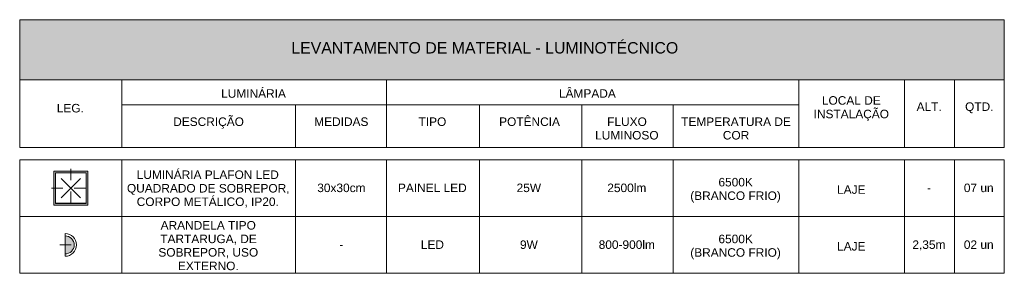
# Model space of a CAD drawing. Header units: metres. Extents: x -8.8 to 33.4, y -18.2 to 5.5.
# Tile 37 of 37: x 24.7 to 33.4, y -0.9 to 1.3. Entities that reach past the tile are written whole.
import ezdxf

# ---------------------------------------------------------------- set-up
doc = ezdxf.new("R2010")
doc.units = ezdxf.units.M
doc.linetypes.add('Projeção', pattern=[0.003969, 0.002381, -0.001587])
doc.layers.add('A-DETL', color=7, linetype='Continuous', lineweight=5, true_color=0x00a600)
for name, color, linetype, lineweight in [('A-DETL-GENF', 7, 'Continuous', 5), ('A-FLOR-OVHD', 7, 'Projeção', 5), ('G-ANNO-TEXT', 7, 'Continuous', 9)]:
    doc.layers.add(name, color=color, linetype=linetype, lineweight=lineweight)
doc.styles.add('Arial', font='arial.ttf', dxfattribs={"height": 0.1})
doc.styles.add('Arial_1', font='arial.ttf', dxfattribs={"height": 0.075})

msp = doc.modelspace()

# ---------------------------------------------------------------- hatches: boundary and pattern name
at = {"layer": 'A-DETL-GENF', "true_color": 0xb6b6b6}
msp.add_hatch(color=253, dxfattribs=at).paths.add_polyline_path([(33.3759, 0.7898), (33.3759, 1.3179), (24.7059, 1.3179), (24.7059, 0.7898)])
at = {"layer": 'A-DETL-GENF', "true_color": 0x408080}
h = msp.add_hatch(color=137, dxfattribs=at)
h.paths.add_polyline_path([(25.0059, -0.3149), (25.3059, -0.3149), (25.3059, -0.0149), (25.0059, -0.0149), (25.0059, -0.2974)])
h.paths.add_polyline_path([(25.0209, -0.2999), (25.0209, -0.0299), (25.2909, -0.0299), (25.2909, -0.2999)])
msp.add_hatch(color=137, dxfattribs=at).paths.add_polyline_path([(25.1059, -0.7449), (25.1266, -0.7421), (25.1459, -0.7341), (25.1624, -0.7214), (25.1751, -0.7049), (25.1831, -0.6856), (25.1859, -0.6649), (25.1831, -0.6442), (25.1751, -0.6249), (25.1624, -0.6083), (25.1459, -0.5956), (25.1266, -0.5876), (25.1059, -0.5849)])

# ---------------------------------------------------------------- linework, layer by layer
at = {"layer": 'A-DETL', "color": 7}
for p, q in [((33.3759, 1.3179), (24.7059, 1.3179)), ((24.7059, 1.3179), (24.7059, 0.7898)), ((33.3759, 0.7898), (33.3759, 1.3179)), ((24.7059, 0.7898), (33.3759, 0.7898)), ((24.7059, 0.7898), (24.7059, 0.1939)), ((24.7059, 0.7898), (27.9359, 0.7898)), ((25.6059, 0.1939), (25.6059, 0.7898)), ((27.9359, 0.7898), (27.9359, 0.1939)), ((31.5659, 0.7898), (31.5659, 0.1939)), ((32.4959, 0.7898), (32.4959, 0.1939)), ((32.9359, 0.7898), (32.9359, 0.1939)), ((32.9359, 0.7898), (32.9359, 0.1939)), ((32.9359, 0.7898), (33.3759, 0.7898)), ((33.3759, 0.7898), (33.3759, 0.1939)), ((25.6059, 0.5698), (31.5659, 0.5698)), ((27.1359, 0.5698), (27.1359, 0.1939)), ((28.7559, 0.5698), (28.7559, 0.1939)), ((29.6559, 0.5698), (29.6559, 0.1939)), ((30.4609, 0.5698), (30.4609, 0.1939)), ((24.7059, 0.1939), (32.9359, 0.1939)), ((32.9359, 0.1939), (33.3759, 0.1939)), ((24.7059, -0.9149), (24.7059, 0.0851)), ((24.7059, 0.0851), (32.9359, 0.0851)), ((25.6059, 0.0851), (25.6059, -0.9149)), ((27.1359, 0.0851), (27.1359, -0.9149)), ((27.9359, 0.0851), (27.9359, -0.9149)), ((28.7559, 0.0851), (28.7559, -0.9149)), ((29.6559, 0.0851), (29.6559, -0.9149)), ((30.4609, 0.0851), (30.4609, -0.9149)), ((31.5659, 0.0851), (31.5659, -0.9149)), ((32.4959, 0.0851), (32.4959, -0.9149)), ((32.9359, 0.0851), (32.9359, -0.9149)), ((32.9359, 0.0851), (32.9359, -0.9149)), ((32.9359, 0.0851), (33.3759, 0.0851)), ((33.3759, 0.0851), (33.3759, -0.9149)), ((25.3059, -0.0149), (25.0059, -0.0149)), ((25.0059, -0.0149), (25.0059, -0.3149)), ((25.2909, -0.0299), (25.0209, -0.0299)), ((25.0209, -0.0299), (25.0209, -0.2974)), ((25.2909, -0.2974), (25.2909, -0.0299)), ((25.3059, -0.3149), (25.3059, -0.0149)), ((25.0059, -0.3149), (25.3059, -0.3149)), ((25.0209, -0.2999), (25.0209, -0.2974)), ((25.0209, -0.2974), (25.2909, -0.2974)), ((25.2909, -0.2999), (25.0209, -0.2999)), ((25.2909, -0.2974), (25.2909, -0.2999)), ((32.9359, -0.4149), (24.7059, -0.4149)), ((32.9359, -0.4149), (33.3759, -0.4149)), ((25.1059, -0.7649), (25.1059, -0.5649)), ((25.1059, -0.5849), (25.1059, -0.7449)), ((32.9359, -0.9149), (24.7059, -0.9149)), ((32.9359, -0.9149), (33.3759, -0.9149))]:
    msp.add_line(p, q, dxfattribs=at)
at = {"layer": 'A-DETL', "color": 8, "linetype": 'Projeção', "true_color": 0x808080}
for p, q in [((25.1559, 0.0051), (25.1559, -0.3349)), ((24.9859, -0.1649), (25.3259, -0.1649))]:
    msp.add_line(p, q, dxfattribs=at)
at = {"layer": 'A-DETL', "color": 8, "true_color": 0x808080}
for p, q in [((25.2409, -0.0799), (25.0709, -0.2499)), ((25.2409, -0.2499), (25.0709, -0.0799))]:
    msp.add_line(p, q, dxfattribs=at)
at = {"layer": 'A-DETL', "color": 7}
for radius in [0.1, 0.08]:
    msp.add_arc((25.1059, -0.6649), radius, 270, 90, dxfattribs=at)
at = {"layer": 'A-FLOR-OVHD'}
msp.add_line((25.0596, -0.6649), (25.2596, -0.6649), dxfattribs=at)

# ---------------------------------------------------------------- texts
at = {"layer": 'G-ANNO-TEXT', "attachment_point": 1}
for s, insert, char_height, width, style in [('LEVANTAMENTO DE MATERIAL - LUMINOTÉCNICO', (27.0975, 1.1202), 0.1, 4.196834, 'Arial'), ('LUMINÁRIA', (26.4796, 0.7057), 0.075, 0.697468, 'Arial_1'), ('LÂMPADA', (29.4543, 0.7057), 0.075, 0.609283, 'Arial_1'), ('LOCAL DE ', (31.7695, 0.6444), 0.075, 0.669409, 'Arial_1'), ('LEG.', (25.0323, 0.5764), 0.075, 0.292616, 'Arial_1'), ('INSTALAÇÃO', (31.6967, 0.5253), 0.075, 0.805696, 'Arial_1'), ('ALT.', (32.6037, 0.5899), 0.075, 0.268565, 'Arial_1'), ('QTD.', (33.0305, 0.5899), 0.075, 0.304641, 'Arial_1'), ('DESCRIÇÃO', (26.0575, 0.4573), 0.075, 0.757595, 'Arial_1'), ('MEDIDAS', (27.2993, 0.4573), 0.075, 0.581223, 'Arial_1'), ('TIPO', (28.218, 0.4573), 0.075, 0.296624, 'Arial_1'), ('POTÊNCIA', (28.9276, 0.4573), 0.075, 0.649367, 'Arial_1'), ('FLUXO ', (29.8789, 0.4573), 0.075, 0.464979, 'Arial_1'), ('TEMPERATURA DE ', (30.5303, 0.4573), 0.075, 1.174472, 'Arial_1'), ('LUMINOSO', (29.7731, 0.3382), 0.075, 0.685443, 'Arial_1'), ('COR', (30.8974, 0.3382), 0.075, 0.284599, 'Arial_1'), ('LUMINÁRIA PLAFON LED ', (25.7362, -0.0094), 0.075, 1.567299, 'Arial_1'), ('6500K', (30.8587, -0.075), 0.075, 0.372785, 'Arial_1'), ('QUADRADO DE SOBREPOR, ', (25.6502, -0.1285), 0.075, 1.779746, 'Arial_1'), ('30x30cm', (27.3259, -0.125), 0.075, 0.517088, 'Arial_1'), ('PAINEL LED', (28.0365, -0.125), 0.075, 0.737552, 'Arial_1'), ('25W', (29.0814, -0.125), 0.075, 0.272574, 'Arial_1'), ('2500lm', (29.88, -0.125), 0.075, 0.424894, 'Arial_1'), ('LAJE', (31.9032, -0.14), 0.075, 0.304641, 'Arial_1'), ('-', (32.6954, -0.125), 0.075, 0.044093, 'Arial_1'), ('07 un', (33.0196, -0.125), 0.075, 0.324683, 'Arial_1'), ('CORPO METÁLICO, IP20.', (25.7362, -0.2475), 0.075, 1.531223, 'Arial_1'), ('(BRANCO FRIO)', (30.6106, -0.1941), 0.075, 0.978059, 'Arial_1'), ('ARANDELA TIPO ', (25.947, -0.455), 0.075, 1.054219, 'Arial_1'), ('TARTARUGA, DE ', (25.9437, -0.5741), 0.075, 1.066244, 'Arial_1'), ('6500K', (30.8587, -0.575), 0.075, 0.372785, 'Arial_1'), ('SOBREPOR, USO ', (25.9271, -0.6931), 0.075, 1.106329, 'Arial_1'), ('-', (27.521, -0.625), 0.075, 0.044093, 'Arial_1'), ('LED', (28.2382, -0.625), 0.075, 0.248523, 'Arial_1'), ('9W', (29.1111, -0.625), 0.075, 0.200422, 'Arial_1'), ('800-900lm', (29.8041, -0.625), 0.075, 0.613291, 'Arial_1'), ('(BRANCO FRIO)', (30.6106, -0.6941), 0.075, 0.978059, 'Arial_1'), ('LAJE', (31.9032, -0.64), 0.075, 0.304641, 'Arial_1'), ('2,35m', (32.5664, -0.625), 0.075, 0.360759, 'Arial_1'), ('02 un', (33.0196, -0.625), 0.075, 0.324683, 'Arial_1'), ('EXTERNO.', (26.0991, -0.8122), 0.075, 0.649367, 'Arial_1')]:
    msp.add_mtext(s, dxfattribs=dict(at, insert=insert, char_height=char_height, width=width, style=style))

doc.saveas('drawing.dxf')
